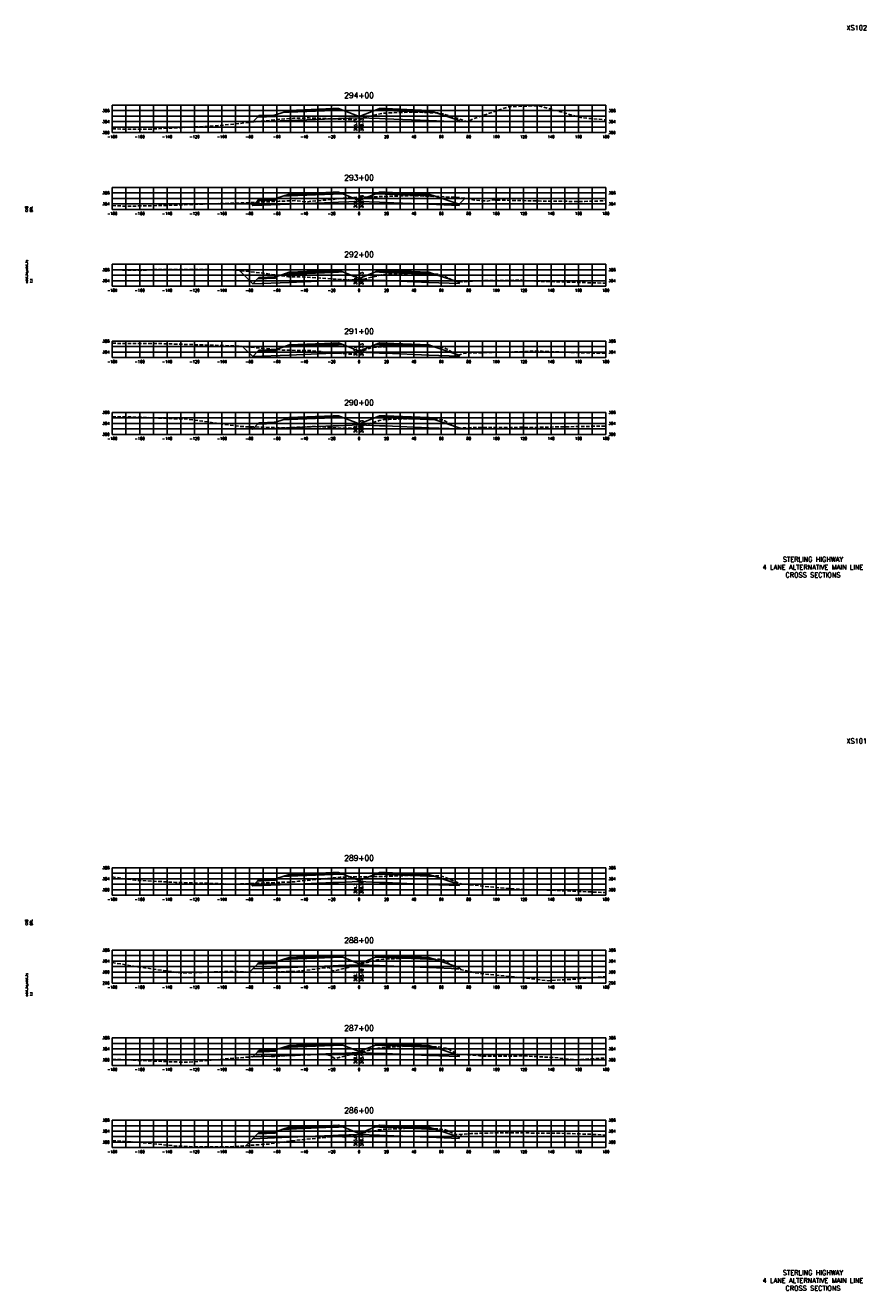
# Model space of a CAD drawing. Extents: x 37 to 9410, y 16 to 8218.
# Tile 27 of 110: x 4417 to 5030, y 2096 to 3018. Entities that reach past the tile are written whole.
import ezdxf
from ezdxf.enums import TextEntityAlignment as Align

# ---------------------------------------------------------------- set-up
doc = ezdxf.new("R2010")
doc.units = 0
doc.header["$LTSCALE"] = 20
doc.header["$MEASUREMENT"] = 0
doc.linetypes.add('HIDDEN_050%', pattern=[0.1875, 0.125, -0.0625])
for name, color, linetype in [('S-AT-TXT175', 6, 'Continuous'), ('S-AT-TXT80', 1, 'Continuous'), ('XDATUM', 3, 'Continuous'), ('XEG', 1, 'HIDDEN_050%'), ('XFG', 2, 'Continuous'), ('XGRID', 251, 'Continuous'), ('XGRIDT', 2, 'Continuous'), ('XREF-BORDER', 7, 'Continuous')]:
    doc.layers.add(name, color=color, linetype=linetype)
doc.styles.add('L100', font='simplex.shx', dxfattribs={"height": 2})
doc.styles.add('L175', font='ROMANSM.shx', dxfattribs={"height": 3.5})
doc.styles.add('L80', font='ROMANSM.shx', dxfattribs={"height": 1.6})

# ---------------------------------------------------------------- blocks, each defined once
blk = doc.blocks.new('03025_00_att1')
at = {"layer": 'S-AT-TXT175', "style": 'L175'}
for tag, p in [('NUM', (32.402, 20.822)), ('LINE1', (30.64, 1.444)), ('LINE2', (30.64, 1.161)), ('LINE3', (30.64, 0.877))]:
    blk.add_attdef(tag, text='', height=0.175, dxfattribs=at).set_placement(p, align=Align.CENTER)
at = {"layer": 'S-AT-TXT80', "style": 'L80'}
for tag, p in [('DESIGNED', (2.094, 14.201)), ('CHECKED', (2.265, 14.201)), ('DRAFTED', (2.436, 14.201)), ('PCTB', (2.094, 11.605)), ('PSCALE', (2.265, 11.605)), ('PVIEW', (2.436, 11.605))]:
    blk.add_attdef(tag, p, '', height=0.08, rotation=90, dxfattribs=at)

msp = doc.modelspace()

# ---------------------------------------------------------------- linework, layer by layer
at = {"layer": 'XDATUM', "flags": 128}
for points in [[(4582.29, 2947.66), (4582.41, 2947.78), (4609, 2948.84), (4641, 2950.12), (4645, 2950.28), (4660, 2950.88), (4675, 2950.28), (4679, 2950.12), (4711, 2948.84), (4733, 2947.96), (4733, 2948.85), (4733.81, 2949.66)], [(4580.22, 2888.96), (4582.41, 2886.78), (4609, 2887.84), (4641, 2889.12), (4645, 2889.28), (4660, 2889.88), (4675, 2889.28), (4679, 2889.12), (4711, 2887.84), (4733, 2886.96), (4733, 2887.85), (4737.29, 2892.14)], [(4572.76, 2839.42), (4582.41, 2829.78), (4609, 2830.84), (4641, 2832.12), (4645, 2832.28), (4660, 2832.88), (4675, 2832.28), (4679, 2832.12), (4711, 2830.84), (4733, 2829.96), (4733, 2830.85), (4733.43, 2831.28)], [(4575.08, 2784.11), (4582.41, 2776.78), (4609, 2777.84), (4641, 2779.12), (4645, 2779.28), (4660, 2779.88), (4675, 2779.28), (4679, 2779.12), (4711, 2777.84), (4733, 2776.96), (4733, 2777.85), (4733, 2777.85)], [(4580.68, 2725.51), (4582.41, 2723.78), (4609, 2724.84), (4641, 2726.12), (4645, 2726.28), (4660, 2726.88), (4675, 2726.28), (4679, 2726.12), (4711, 2724.84), (4733, 2723.96), (4733, 2724.85), (4733.25, 2724.59)], [(4580.7, 2392.54), (4582.41, 2390.83), (4609, 2391.9), (4641, 2393.18), (4645, 2393.34), (4660, 2393.94), (4675, 2393.34), (4679, 2393.18), (4711, 2391.9), (4733, 2391.02), (4733, 2391.9), (4733.64, 2392.54)], [(4580.11, 2327.98), (4582.41, 2330.28), (4609, 2331.34), (4641, 2332.62), (4645, 2332.78), (4660, 2333.38), (4675, 2332.78), (4679, 2332.62), (4711, 2331.34), (4733, 2330.46), (4733, 2331.35), (4734.76, 2329.59)], [(4582.32, 2266.27), (4582.41, 2266.17), (4609, 2267.24), (4641, 2268.52), (4645, 2268.68), (4660, 2269.28), (4675, 2268.68), (4679, 2268.52), (4711, 2267.24), (4733, 2266.36), (4733, 2267.24), (4733.75, 2267.99)], [(4577.31, 2201.42), (4582.41, 2206.52), (4609, 2207.58), (4641, 2208.86), (4645, 2209.02), (4660, 2209.62), (4675, 2209.02), (4679, 2208.86), (4711, 2207.58), (4733, 2206.7), (4733, 2207.59), (4735.2, 2209.79)]]:
    msp.add_lwpolyline(points, dxfattribs=at)
at = {"layer": 'XEG', "flags": 128}
for points in [[(4480, 2942.73), (4499.15, 2942.41), (4502.39, 2942.39), (4505.83, 2942.44), (4555.77, 2944.92), (4603.01, 2949.79), (4609.14, 2950.3), (4612.26, 2950.44), (4623.51, 2950.69), (4635.06, 2950.2), (4656.87, 2949.38), (4660, 2950.11), (4671.01, 2952.7), (4673.72, 2953.24), (4677.13, 2954.04), (4677.89, 2954.17), (4694.72, 2954.81), (4698, 2954.99), (4714.88, 2954.41), (4717.71, 2954.31), (4721.02, 2953.63), (4721.43, 2953.57), (4736.65, 2948.76), (4738.99, 2947.97), (4744.05, 2950.34), (4769.27, 2958.88), (4790.84, 2959.54), (4822.64, 2950.78), (4835.23, 2949.73), (4840, 2949.31)], [(4480, 2886.77), (4491.94, 2886.27), (4502.18, 2886.61), (4507.16, 2886.65), (4521.55, 2887), (4560.53, 2888.39), (4574.01, 2888.69), (4601.74, 2889.9), (4613.1, 2890.47), (4621.26, 2889.42), (4625.33, 2889.98), (4629.17, 2890.3), (4640.42, 2891.18), (4642.37, 2891.56), (4652.69, 2892.63), (4653.64, 2892.71), (4653.95, 2892.73), (4654.37, 2892.74), (4660, 2892.9), (4670.87, 2893.2), (4676.99, 2893.39), (4691.56, 2893.86), (4697.89, 2894.07), (4711.16, 2893.65), (4717.36, 2893.43), (4719.79, 2893.34), (4730.98, 2892.79), (4733.63, 2892.72), (4736.76, 2892.22), (4741.1, 2891.59), (4743.05, 2890.91), (4753.47, 2890.02), (4757.85, 2890.89), (4793.75, 2890.12), (4802.11, 2890.13), (4819.38, 2889.75), (4824.42, 2889.86), (4828.68, 2889.95), (4833.63, 2890.06), (4840, 2890.41)], [(4480, 2839.95), (4500.84, 2839.58), (4511.92, 2840.22), (4536.76, 2840.31), (4565.3, 2839.89), (4572.88, 2839.42), (4587.86, 2837.79), (4608.59, 2834.89), (4618.67, 2834.8), (4652.6, 2832.57), (4657.99, 2832.01), (4660, 2832.45), (4663.25, 2833.16), (4674.51, 2835.83), (4676.26, 2836.27), (4677.59, 2836.52), (4688.75, 2837.03), (4697.58, 2837.46), (4707.78, 2837.04), (4717.3, 2836.71), (4718.98, 2836.26), (4721.5, 2835.92), (4723.62, 2834.68), (4729.66, 2831.65), (4735.07, 2831.12), (4746.47, 2832.02), (4778.8, 2832.39), (4788.17, 2831.68), (4807.46, 2831.19), (4832.17, 2830.41), (4840, 2830.2)], [(4480, 2786.42), (4499.51, 2786.15), (4516.69, 2786.13), (4535.42, 2785.5), (4570.06, 2784.52), (4571.34, 2784.4), (4573.97, 2784.21), (4605.47, 2781.33), (4623.44, 2781.17), (4651.55, 2778.55), (4655.52, 2778.42), (4660, 2779.75), (4660.39, 2779.87), (4668.83, 2783.12), (4669.77, 2783.23), (4673.75, 2783.64), (4677.63, 2783.81), (4695.35, 2784.49), (4697.79, 2784.59), (4700.46, 2784.51), (4717.66, 2783.88), (4720.58, 2783.34), (4721.97, 2783.14), (4725.32, 2781.46), (4732.5, 2777.64), (4736.38, 2779.25), (4774.8, 2780.13), (4783.56, 2780.71), (4786.84, 2780.72), (4793.58, 2780.54), (4822.75, 2779.41), (4836.93, 2779.22), (4840, 2779.11)], [(4480, 2732.93), (4498.17, 2732.61), (4521.45, 2731.52), (4534.09, 2731.21), (4560.09, 2727.6), (4570, 2726.17), (4574.83, 2725.68), (4605.92, 2724.77), (4628.2, 2725.8), (4648.5, 2724.48), (4657.29, 2724.58), (4660, 2725.43), (4664.89, 2726.98), (4674.7, 2730.04), (4677.31, 2730.65), (4677.97, 2730.76), (4681.62, 2730.91), (4697.82, 2731.44), (4714.83, 2731), (4717.39, 2730.92), (4720.57, 2730.56), (4721.04, 2730.5), (4722.26, 2729.91), (4722.94, 2729.52), (4731.97, 2724.38), (4734.78, 2724.85), (4779.69, 2725.15), (4785.5, 2725.02), (4788.32, 2725.04), (4796.49, 2725.3), (4840, 2726.05)], [(4480, 2397.41), (4496.84, 2394.95), (4526.21, 2393.36), (4553.84, 2392.58), (4568.43, 2392.01), (4570.42, 2392.09), (4590.89, 2392.98), (4614.06, 2393.81), (4615.88, 2394.21), (4616.66, 2394.32), (4637.56, 2396.29), (4646.24, 2397.24), (4660, 2397.43), (4674.27, 2397.63), (4676.34, 2397.67), (4677.48, 2397.67), (4678.6, 2397.72), (4698.02, 2398.48), (4698.99, 2398.46), (4717.25, 2398.24), (4720.86, 2397.6), (4721.84, 2397.43), (4721.92, 2397.37), (4721.94, 2397.36), (4734.24, 2392.29), (4734.64, 2392.25), (4737.16, 2392.05), (4765.8, 2389.04), (4784.16, 2387.96), (4793.09, 2387.98), (4820.08, 2386.78), (4840, 2385.91)], [(4480, 2334.99), (4495.5, 2332.21), (4530.98, 2327.22), (4531.42, 2327.22), (4532.32, 2327.26), (4567.33, 2328.53), (4584.35, 2327.79), (4613.79, 2328.46), (4637.65, 2331.31), (4638.49, 2331.12), (4640.79, 2328.8), (4641.01, 2328.84), (4644.91, 2329.52), (4660, 2333.41), (4670.19, 2336.04), (4674.39, 2337.11), (4674.74, 2337.16), (4677.38, 2337.38), (4677.38, 2337.37), (4678.83, 2337.42), (4698.14, 2338.24), (4706.18, 2337.91), (4717.86, 2337.43), (4718.59, 2337.29), (4721.66, 2336.83), (4729.14, 2331.54), (4731.07, 2330.35), (4744.85, 2327.52), (4751.92, 2326.59), (4782.83, 2323.47), (4797.85, 2321.64), (4818.74, 2322.97), (4840, 2324.62)], [(4480, 2264.48), (4482.37, 2264.31), (4518.44, 2262.74), (4535.74, 2262.22), (4552.11, 2263.84), (4589.12, 2266.82), (4596.84, 2266.29), (4610.07, 2267.1), (4630.58, 2268.03), (4637.14, 2267.72), (4640.3, 2266.61), (4642.07, 2264.92), (4660, 2269.22), (4668.99, 2271.37), (4672.13, 2272.28), (4673.97, 2272.52), (4676.92, 2273.04), (4678.61, 2273.11), (4697.99, 2274.2), (4702.79, 2274), (4719.2, 2273.33), (4720.27, 2273.06), (4723.4, 2272.55), (4725.89, 2271.43), (4731.52, 2268.09), (4743.57, 2267.53), (4749.24, 2266.75), (4781.49, 2266.82), (4802.62, 2265.62), (4817.41, 2264.09), (4840, 2265.34)], [(4480, 2205.14), (4487.13, 2204.78), (4504.55, 2203.42), (4528.74, 2201.05), (4540.51, 2200.6), (4564.66, 2200.48), (4593.88, 2202.64), (4614.35, 2205.32), (4645.2, 2208.42), (4649.01, 2207.66), (4654.73, 2209.01), (4660, 2210.06), (4674.29, 2212.93), (4675.25, 2213.02), (4677.72, 2213.41), (4693.08, 2214.02), (4693.43, 2214.11), (4698.32, 2214.26), (4703.8, 2214.09), (4718.38, 2213.61), (4719.9, 2213.44), (4722.95, 2213.07), (4728.03, 2210.8), (4730.87, 2209.47), (4741.51, 2210.26), (4754.01, 2210.67), (4782.25, 2210.69), (4807.38, 2210.48), (4833.95, 2209.53), (4840, 2209.16)]]:
    msp.add_lwpolyline(points, dxfattribs=at)
at = {"layer": 'XFG', "flags": 128}
for points in [[(4660, 2951.62), (4648.05, 2956.4), (4645, 2956.28), (4641, 2956.12), (4609, 2954.84), (4604.43, 2954.66), (4599, 2952.85), (4599, 2951.85), (4585.96, 2951.32), (4582.41, 2947.78), (4609, 2948.84), (4641, 2950.12), (4645, 2950.28), (4660, 2950.88), (4660, 2951.62)], [(4599, 2952.85), (4598, 2952.81), (4598, 2952.47), (4588, 2952.07), (4588, 2952.41), (4587, 2952.37), (4585.96, 2951.32), (4599, 2951.85), (4599, 2952.85)], [(4598, 2952.81), (4588, 2952.41), (4588, 2952.07), (4598, 2952.47), (4598, 2952.81)], [(4645, 2956.62), (4641, 2956.46), (4609, 2955.18), (4609, 2956.18), (4604.43, 2954.66), (4609, 2954.84), (4641, 2956.12), (4645, 2956.28), (4648.05, 2956.4), (4645, 2957.62), (4645, 2956.62)], [(4645, 2957.62), (4641, 2957.46), (4609, 2956.18), (4609, 2955.84), (4641, 2957.12), (4645, 2957.28), (4645, 2957.62)], [(4645, 2957.28), (4641, 2957.12), (4609, 2955.84), (4609, 2955.18), (4641, 2956.46), (4645, 2956.62), (4645, 2957.28)], [(4660, 2951.62), (4671.95, 2956.4), (4675, 2956.28), (4679, 2956.12), (4711, 2954.84), (4715.57, 2954.66), (4733, 2948.85), (4733, 2947.96), (4711, 2948.84), (4679, 2950.12), (4675, 2950.28), (4660, 2950.88)], [(4675, 2957.62), (4671.95, 2956.4), (4675, 2956.28), (4679, 2956.12), (4711, 2954.84), (4715.57, 2954.66), (4711, 2956.18), (4711, 2955.18), (4679, 2956.46), (4675, 2956.62), (4675, 2957.62)], [(4675, 2957.62), (4675, 2957.28), (4679, 2957.12), (4711, 2955.84), (4711, 2956.18), (4679, 2957.46), (4675, 2957.62)], [(4675, 2957.28), (4675, 2956.62), (4679, 2956.46), (4711, 2955.18), (4711, 2955.84), (4679, 2957.12), (4675, 2957.28)], [(4582.41, 2947.78), (4582.41, 2947.78), (4582.29, 2947.66)], [(4733, 2948.85), (4733, 2948.85), (4733.81, 2949.66)], [(4582.41, 2886.78), (4582.41, 2886.78), (4580.22, 2888.96)], [(4660, 2890.62), (4648.05, 2895.4), (4645, 2895.28), (4641, 2895.12), (4609, 2893.84), (4604.43, 2893.66), (4599, 2891.85), (4599, 2890.85), (4585.96, 2890.32), (4582.41, 2886.78), (4609, 2887.84), (4641, 2889.12), (4645, 2889.28), (4660, 2889.88), (4660, 2890.62)], [(4599, 2891.85), (4598, 2891.81), (4598, 2891.47), (4588, 2891.07), (4588, 2891.41), (4587, 2891.37), (4585.96, 2890.32), (4599, 2890.85), (4599, 2891.85)], [(4598, 2891.81), (4588, 2891.41), (4588, 2891.07), (4598, 2891.47), (4598, 2891.81)], [(4645, 2895.62), (4641, 2895.46), (4609, 2894.18), (4609, 2895.18), (4604.43, 2893.66), (4609, 2893.84), (4641, 2895.12), (4645, 2895.28), (4648.05, 2895.4), (4645, 2896.62), (4645, 2895.62)], [(4645, 2896.62), (4641, 2896.46), (4609, 2895.18), (4609, 2894.84), (4641, 2896.12), (4645, 2896.28), (4645, 2896.62)], [(4645, 2896.28), (4641, 2896.12), (4609, 2894.84), (4609, 2894.18), (4641, 2895.46), (4645, 2895.62), (4645, 2896.28)], [(4660, 2890.62), (4671.95, 2895.4), (4675, 2895.28), (4679, 2895.12), (4711, 2893.84), (4715.57, 2893.66), (4733, 2887.85), (4733, 2886.96), (4711, 2887.84), (4679, 2889.12), (4675, 2889.28), (4660, 2889.88)], [(4675, 2896.62), (4671.95, 2895.4), (4675, 2895.28), (4679, 2895.12), (4711, 2893.84), (4715.57, 2893.66), (4711, 2895.18), (4711, 2894.18), (4679, 2895.46), (4675, 2895.62), (4675, 2896.62)], [(4675, 2896.62), (4675, 2896.28), (4679, 2896.12), (4711, 2894.84), (4711, 2895.18), (4679, 2896.46), (4675, 2896.62)], [(4675, 2896.28), (4675, 2895.62), (4679, 2895.46), (4711, 2894.18), (4711, 2894.84), (4679, 2896.12), (4675, 2896.28)], [(4733, 2887.85), (4733, 2887.85), (4737.29, 2892.14)], [(4582.41, 2829.78), (4582.41, 2829.78), (4572.76, 2839.42)], [(4660, 2833.62), (4648.05, 2838.4), (4645, 2838.28), (4641, 2838.12), (4609, 2836.84), (4604.43, 2836.66), (4599, 2834.85), (4599, 2833.85), (4585.96, 2833.32), (4582.41, 2829.78), (4609, 2830.84), (4641, 2832.12), (4645, 2832.28), (4660, 2832.88), (4660, 2833.62)], [(4599, 2834.85), (4598, 2834.81), (4598, 2834.47), (4588, 2834.07), (4588, 2834.41), (4587, 2834.37), (4585.96, 2833.32), (4599, 2833.85), (4599, 2834.85)], [(4598, 2834.81), (4588, 2834.41), (4588, 2834.07), (4598, 2834.47), (4598, 2834.81)], [(4645, 2838.62), (4641, 2838.46), (4609, 2837.18), (4609, 2838.18), (4604.43, 2836.66), (4609, 2836.84), (4641, 2838.12), (4645, 2838.28), (4648.05, 2838.4), (4645, 2839.62), (4645, 2838.62)], [(4645, 2839.62), (4641, 2839.46), (4609, 2838.18), (4609, 2837.84), (4641, 2839.12), (4645, 2839.28), (4645, 2839.62)], [(4645, 2839.28), (4641, 2839.12), (4609, 2837.84), (4609, 2837.18), (4641, 2838.46), (4645, 2838.62), (4645, 2839.28)], [(4660, 2833.62), (4671.95, 2838.4), (4675, 2838.28), (4679, 2838.12), (4711, 2836.84), (4715.57, 2836.66), (4733, 2830.85), (4733, 2829.96), (4711, 2830.84), (4679, 2832.12), (4675, 2832.28), (4660, 2832.88)], [(4675, 2839.62), (4671.95, 2838.4), (4675, 2838.28), (4679, 2838.12), (4711, 2836.84), (4715.57, 2836.66), (4711, 2838.18), (4711, 2837.18), (4679, 2838.46), (4675, 2838.62), (4675, 2839.62)], [(4675, 2839.62), (4675, 2839.28), (4679, 2839.12), (4711, 2837.84), (4711, 2838.18), (4679, 2839.46), (4675, 2839.62)], [(4675, 2839.28), (4675, 2838.62), (4679, 2838.46), (4711, 2837.18), (4711, 2837.84), (4679, 2839.12), (4675, 2839.28)], [(4733, 2830.85), (4733, 2830.85), (4733.43, 2831.28)], [(4645, 2785.62), (4641, 2785.46), (4609, 2784.18), (4609, 2785.18), (4604.43, 2783.66), (4609, 2783.84), (4641, 2785.12), (4645, 2785.28), (4648.05, 2785.4), (4645, 2786.62), (4645, 2785.62)], [(4645, 2786.62), (4641, 2786.46), (4609, 2785.18), (4609, 2784.84), (4641, 2786.12), (4645, 2786.28), (4645, 2786.62)], [(4645, 2786.28), (4641, 2786.12), (4609, 2784.84), (4609, 2784.18), (4641, 2785.46), (4645, 2785.62), (4645, 2786.28)], [(4675, 2786.62), (4671.95, 2785.4), (4675, 2785.28), (4679, 2785.12), (4711, 2783.84), (4715.57, 2783.66), (4711, 2785.18), (4711, 2784.18), (4679, 2785.46), (4675, 2785.62), (4675, 2786.62)], [(4675, 2786.62), (4675, 2786.28), (4679, 2786.12), (4711, 2784.84), (4711, 2785.18), (4679, 2786.46), (4675, 2786.62)], [(4675, 2786.28), (4675, 2785.62), (4679, 2785.46), (4711, 2784.18), (4711, 2784.84), (4679, 2786.12), (4675, 2786.28)], [(4582.41, 2776.78), (4582.41, 2776.78), (4575.08, 2784.11)], [(4660, 2780.62), (4648.05, 2785.4), (4645, 2785.28), (4641, 2785.12), (4609, 2783.84), (4604.43, 2783.66), (4599, 2781.85), (4599, 2780.85), (4585.96, 2780.32), (4582.41, 2776.78), (4609, 2777.84), (4641, 2779.12), (4645, 2779.28), (4660, 2779.88), (4660, 2780.62)], [(4599, 2781.85), (4598, 2781.81), (4598, 2781.47), (4588, 2781.07), (4588, 2781.41), (4587, 2781.37), (4585.96, 2780.32), (4599, 2780.85), (4599, 2781.85)], [(4598, 2781.81), (4588, 2781.41), (4588, 2781.07), (4598, 2781.47), (4598, 2781.81)], [(4660, 2780.62), (4671.95, 2785.4), (4675, 2785.28), (4679, 2785.12), (4711, 2783.84), (4715.57, 2783.66), (4733, 2777.85), (4733, 2776.96), (4711, 2777.84), (4679, 2779.12), (4675, 2779.28), (4660, 2779.88)], [(4733, 2777.85), (4733, 2777.85), (4733, 2777.85)], [(4660, 2727.62), (4648.05, 2732.4), (4645, 2732.28), (4641, 2732.12), (4609, 2730.84), (4604.43, 2730.66), (4599, 2728.85), (4599, 2727.85), (4585.96, 2727.32), (4582.41, 2723.78), (4609, 2724.84), (4641, 2726.12), (4645, 2726.28), (4660, 2726.88), (4660, 2727.62)], [(4645, 2732.62), (4641, 2732.46), (4609, 2731.18), (4609, 2732.18), (4604.43, 2730.66), (4609, 2730.84), (4641, 2732.12), (4645, 2732.28), (4648.05, 2732.4), (4645, 2733.62), (4645, 2732.62)], [(4645, 2733.62), (4641, 2733.46), (4609, 2732.18), (4609, 2731.84), (4641, 2733.12), (4645, 2733.28), (4645, 2733.62)], [(4645, 2733.28), (4641, 2733.12), (4609, 2731.84), (4609, 2731.18), (4641, 2732.46), (4645, 2732.62), (4645, 2733.28)], [(4660, 2727.62), (4671.95, 2732.4), (4675, 2732.28), (4679, 2732.12), (4711, 2730.84), (4715.57, 2730.66), (4733, 2724.85), (4733, 2723.96), (4711, 2724.84), (4679, 2726.12), (4675, 2726.28), (4660, 2726.88)], [(4675, 2733.62), (4671.95, 2732.4), (4675, 2732.28), (4679, 2732.12), (4711, 2730.84), (4715.57, 2730.66), (4711, 2732.18), (4711, 2731.18), (4679, 2732.46), (4675, 2732.62), (4675, 2733.62)], [(4675, 2733.62), (4675, 2733.28), (4679, 2733.12), (4711, 2731.84), (4711, 2732.18), (4679, 2733.46), (4675, 2733.62)], [(4675, 2733.28), (4675, 2732.62), (4679, 2732.46), (4711, 2731.18), (4711, 2731.84), (4679, 2733.12), (4675, 2733.28)], [(4582.41, 2723.78), (4582.41, 2723.78), (4580.68, 2725.51)], [(4599, 2728.85), (4598, 2728.81), (4598, 2728.47), (4588, 2728.07), (4588, 2728.41), (4587, 2728.37), (4585.96, 2727.32), (4599, 2727.85), (4599, 2728.85)], [(4598, 2728.81), (4588, 2728.41), (4588, 2728.07), (4598, 2728.47), (4598, 2728.81)], [(4733, 2724.85), (4733, 2724.85), (4733.25, 2724.59)], [(4660, 2394.68), (4648.05, 2399.46), (4645, 2399.34), (4641, 2399.18), (4609, 2397.9), (4604.43, 2397.71), (4599, 2395.9), (4599, 2394.9), (4585.96, 2394.38), (4582.41, 2390.83), (4609, 2391.9), (4641, 2393.18), (4645, 2393.34), (4660, 2393.94), (4660, 2394.68)], [(4645, 2399.68), (4641, 2399.52), (4609, 2398.24), (4609, 2399.24), (4604.43, 2397.71), (4609, 2397.9), (4641, 2399.18), (4645, 2399.34), (4648.05, 2399.46), (4645, 2400.68), (4645, 2399.68)], [(4645, 2400.68), (4641, 2400.52), (4609, 2399.24), (4609, 2398.9), (4641, 2400.18), (4645, 2400.34), (4645, 2400.68)], [(4645, 2400.34), (4641, 2400.18), (4609, 2398.9), (4609, 2398.24), (4641, 2399.52), (4645, 2399.68), (4645, 2400.34)], [(4660, 2394.68), (4671.95, 2399.46), (4675, 2399.34), (4679, 2399.18), (4711, 2397.9), (4715.57, 2397.71), (4733, 2391.9), (4733, 2391.02), (4711, 2391.9), (4679, 2393.18), (4675, 2393.34), (4660, 2393.94)], [(4675, 2400.68), (4671.95, 2399.46), (4675, 2399.34), (4679, 2399.18), (4711, 2397.9), (4715.57, 2397.71), (4711, 2399.24), (4711, 2398.24), (4679, 2399.52), (4675, 2399.68), (4675, 2400.68)], [(4675, 2400.68), (4675, 2400.34), (4679, 2400.18), (4711, 2398.9), (4711, 2399.24), (4679, 2400.52), (4675, 2400.68)], [(4675, 2400.34), (4675, 2399.68), (4679, 2399.52), (4711, 2398.24), (4711, 2398.9), (4679, 2400.18), (4675, 2400.34)], [(4582.41, 2390.83), (4582.41, 2390.83), (4580.7, 2392.54)], [(4599, 2395.9), (4598, 2395.86), (4598, 2395.52), (4588, 2395.12), (4588, 2395.46), (4587, 2395.42), (4585.96, 2394.38), (4599, 2394.9), (4599, 2395.9)], [(4598, 2395.86), (4588, 2395.46), (4588, 2395.12), (4598, 2395.52), (4598, 2395.86)], [(4733, 2391.9), (4733, 2391.9), (4733.64, 2392.54)], [(4660, 2334.12), (4648.05, 2338.9), (4645, 2338.78), (4641, 2338.62), (4609, 2337.34), (4604.43, 2337.16), (4599, 2335.35), (4599, 2334.35), (4585.96, 2333.83), (4582.41, 2330.28), (4609, 2331.34), (4641, 2332.62), (4645, 2332.78), (4660, 2333.38), (4660, 2334.12)], [(4599, 2335.35), (4598, 2335.31), (4598, 2334.97), (4588, 2334.57), (4588, 2334.91), (4587, 2334.87), (4585.96, 2333.83), (4599, 2334.35), (4599, 2335.35)], [(4598, 2335.31), (4588, 2334.91), (4588, 2334.57), (4598, 2334.97), (4598, 2335.31)], [(4645, 2339.12), (4641, 2338.96), (4609, 2337.68), (4609, 2338.68), (4604.43, 2337.16), (4609, 2337.34), (4641, 2338.62), (4645, 2338.78), (4648.05, 2338.9), (4645, 2340.12), (4645, 2339.12)], [(4645, 2340.12), (4641, 2339.96), (4609, 2338.68), (4609, 2338.34), (4641, 2339.62), (4645, 2339.78), (4645, 2340.12)], [(4645, 2339.78), (4641, 2339.62), (4609, 2338.34), (4609, 2337.68), (4641, 2338.96), (4645, 2339.12), (4645, 2339.78)], [(4660, 2334.12), (4671.95, 2338.9), (4675, 2338.78), (4679, 2338.62), (4711, 2337.34), (4715.57, 2337.16), (4733, 2331.35), (4733, 2330.46), (4711, 2331.34), (4679, 2332.62), (4675, 2332.78), (4660, 2333.38)], [(4675, 2340.12), (4671.95, 2338.9), (4675, 2338.78), (4679, 2338.62), (4711, 2337.34), (4715.57, 2337.16), (4711, 2338.68), (4711, 2337.68), (4679, 2338.96), (4675, 2339.12), (4675, 2340.12)], [(4675, 2340.12), (4675, 2339.78), (4679, 2339.62), (4711, 2338.34), (4711, 2338.68), (4679, 2339.96), (4675, 2340.12)], [(4675, 2339.78), (4675, 2339.12), (4679, 2338.96), (4711, 2337.68), (4711, 2338.34), (4679, 2339.62), (4675, 2339.78)], [(4582.41, 2330.28), (4582.41, 2330.28), (4580.11, 2327.98)], [(4733, 2331.35), (4733, 2331.35), (4734.76, 2329.59)], [(4660, 2270.02), (4648.05, 2274.8), (4645, 2274.68), (4641, 2274.52), (4609, 2273.24), (4604.43, 2273.06), (4599, 2271.24), (4599, 2270.24), (4585.96, 2269.72), (4582.41, 2266.17), (4609, 2267.24), (4641, 2268.52), (4645, 2268.68), (4660, 2269.28), (4660, 2270.02)], [(4599, 2271.24), (4598, 2271.2), (4598, 2270.86), (4588, 2270.46), (4588, 2270.8), (4587, 2270.76), (4585.96, 2269.72), (4599, 2270.24), (4599, 2271.24)], [(4598, 2271.2), (4588, 2270.8), (4588, 2270.46), (4598, 2270.86), (4598, 2271.2)], [(4645, 2275.02), (4641, 2274.86), (4609, 2273.58), (4609, 2274.58), (4604.43, 2273.06), (4609, 2273.24), (4641, 2274.52), (4645, 2274.68), (4648.05, 2274.8), (4645, 2276.02), (4645, 2275.02)], [(4645, 2276.02), (4641, 2275.86), (4609, 2274.58), (4609, 2274.24), (4641, 2275.52), (4645, 2275.68), (4645, 2276.02)], [(4645, 2275.68), (4641, 2275.52), (4609, 2274.24), (4609, 2273.58), (4641, 2274.86), (4645, 2275.02), (4645, 2275.68)], [(4660, 2270.02), (4671.95, 2274.8), (4675, 2274.68), (4679, 2274.52), (4711, 2273.24), (4715.57, 2273.06), (4733, 2267.24), (4733, 2266.36), (4711, 2267.24), (4679, 2268.52), (4675, 2268.68), (4660, 2269.28)], [(4675, 2276.02), (4671.95, 2274.8), (4675, 2274.68), (4679, 2274.52), (4711, 2273.24), (4715.57, 2273.06), (4711, 2274.58), (4711, 2273.58), (4679, 2274.86), (4675, 2275.02), (4675, 2276.02)], [(4675, 2276.02), (4675, 2275.68), (4679, 2275.52), (4711, 2274.24), (4711, 2274.58), (4679, 2275.86), (4675, 2276.02)], [(4675, 2275.68), (4675, 2275.02), (4679, 2274.86), (4711, 2273.58), (4711, 2274.24), (4679, 2275.52), (4675, 2275.68)], [(4582.41, 2266.17), (4582.41, 2266.17), (4582.32, 2266.27)], [(4733, 2267.24), (4733, 2267.24), (4733.75, 2267.99)], [(4660, 2210.36), (4648.05, 2215.14), (4645, 2215.02), (4641, 2214.86), (4609, 2213.58), (4604.43, 2213.4), (4599, 2211.59), (4599, 2210.59), (4585.96, 2210.07), (4582.41, 2206.52), (4609, 2207.58), (4641, 2208.86), (4645, 2209.02), (4660, 2209.62), (4660, 2210.36)], [(4645, 2215.36), (4641, 2215.2), (4609, 2213.92), (4609, 2214.92), (4604.43, 2213.4), (4609, 2213.58), (4641, 2214.86), (4645, 2215.02), (4648.05, 2215.14), (4645, 2216.36), (4645, 2215.36)], [(4645, 2216.36), (4641, 2216.2), (4609, 2214.92), (4609, 2214.58), (4641, 2215.86), (4645, 2216.02), (4645, 2216.36)], [(4645, 2216.02), (4641, 2215.86), (4609, 2214.58), (4609, 2213.92), (4641, 2215.2), (4645, 2215.36), (4645, 2216.02)], [(4660, 2210.36), (4671.95, 2215.14), (4675, 2215.02), (4679, 2214.86), (4711, 2213.58), (4715.57, 2213.4), (4733, 2207.59), (4733, 2206.7), (4711, 2207.58), (4679, 2208.86), (4675, 2209.02), (4660, 2209.62)], [(4675, 2216.36), (4671.95, 2215.14), (4675, 2215.02), (4679, 2214.86), (4711, 2213.58), (4715.57, 2213.4), (4711, 2214.92), (4711, 2213.92), (4679, 2215.2), (4675, 2215.36), (4675, 2216.36)], [(4675, 2216.36), (4675, 2216.02), (4679, 2215.86), (4711, 2214.58), (4711, 2214.92), (4679, 2216.2), (4675, 2216.36)], [(4675, 2216.02), (4675, 2215.36), (4679, 2215.2), (4711, 2213.92), (4711, 2214.58), (4679, 2215.86), (4675, 2216.02)], [(4582.41, 2206.52), (4582.41, 2206.52), (4577.31, 2201.42)], [(4599, 2211.59), (4598, 2211.55), (4598, 2211.21), (4588, 2210.81), (4588, 2211.15), (4587, 2211.11), (4585.96, 2210.07), (4599, 2210.59), (4599, 2211.59)], [(4598, 2211.55), (4588, 2211.15), (4588, 2210.81), (4598, 2211.21), (4598, 2211.55)], [(4733, 2207.59), (4733, 2207.59), (4735.2, 2209.79)]]:
    msp.add_lwpolyline(points, dxfattribs=at)
at = {"layer": 'XGRID'}
for p, q in [((4480, 2940), (4480, 2960)), ((4480, 2960), (4840, 2960)), ((4480, 2956), (4840, 2956)), ((4490, 2940), (4490, 2960)), ((4500, 2940), (4500, 2960)), ((4510, 2940), (4510, 2960)), ((4520, 2940), (4520, 2960)), ((4530, 2940), (4530, 2960)), ((4540, 2940), (4540, 2960)), ((4550, 2940), (4550, 2960)), ((4560, 2940), (4560, 2960)), ((4570, 2940), (4570, 2960)), ((4580, 2940), (4580, 2960)), ((4590, 2940), (4590, 2960)), ((4600, 2940), (4600, 2960)), ((4610, 2940), (4610, 2960)), ((4620, 2940), (4620, 2960)), ((4630, 2940), (4630, 2960)), ((4640, 2940), (4640, 2960)), ((4650, 2940), (4650, 2960)), ((4660, 2940), (4660, 2960)), ((4670, 2940), (4670, 2960)), ((4680, 2940), (4680, 2960)), ((4690, 2940), (4690, 2960)), ((4700, 2940), (4700, 2960)), ((4710, 2940), (4710, 2960)), ((4720, 2940), (4720, 2960)), ((4730, 2940), (4730, 2960)), ((4740, 2940), (4740, 2960)), ((4750, 2940), (4750, 2960)), ((4760, 2940), (4760, 2960)), ((4770, 2940), (4770, 2960)), ((4780, 2940), (4780, 2960)), ((4790, 2940), (4790, 2960)), ((4800, 2940), (4800, 2960)), ((4810, 2940), (4810, 2960)), ((4820, 2940), (4820, 2960)), ((4830, 2940), (4830, 2960)), ((4840, 2940), (4840, 2960)), ((4480, 2952), (4840, 2952)), ((4480, 2948), (4840, 2948)), ((4480, 2944), (4840, 2944)), ((4480, 2940), (4840, 2940)), ((4480, 2884), (4480, 2900)), ((4480, 2900), (4840, 2900)), ((4490, 2884), (4490, 2900)), ((4500, 2884), (4500, 2900)), ((4510, 2884), (4510, 2900)), ((4520, 2884), (4520, 2900)), ((4530, 2884), (4530, 2900)), ((4540, 2884), (4540, 2900)), ((4550, 2884), (4550, 2900)), ((4560, 2884), (4560, 2900)), ((4570, 2884), (4570, 2900)), ((4580, 2884), (4580, 2900)), ((4590, 2884), (4590, 2900)), ((4600, 2884), (4600, 2900)), ((4610, 2884), (4610, 2900)), ((4620, 2884), (4620, 2900)), ((4630, 2884), (4630, 2900)), ((4640, 2884), (4640, 2900)), ((4650, 2884), (4650, 2900)), ((4660, 2884), (4660, 2900)), ((4670, 2884), (4670, 2900)), ((4680, 2884), (4680, 2900)), ((4690, 2884), (4690, 2900)), ((4700, 2884), (4700, 2900)), ((4710, 2884), (4710, 2900)), ((4720, 2884), (4720, 2900)), ((4730, 2884), (4730, 2900)), ((4740, 2884), (4740, 2900)), ((4750, 2884), (4750, 2900)), ((4760, 2884), (4760, 2900)), ((4770, 2884), (4770, 2900)), ((4780, 2884), (4780, 2900)), ((4790, 2884), (4790, 2900)), ((4800, 2884), (4800, 2900)), ((4810, 2884), (4810, 2900)), ((4820, 2884), (4820, 2900)), ((4830, 2884), (4830, 2900)), ((4840, 2884), (4840, 2900)), ((4480, 2896), (4840, 2896)), ((4480, 2892), (4840, 2892)), ((4480, 2888), (4840, 2888)), ((4480, 2884), (4840, 2884)), ((4480, 2828), (4480, 2844)), ((4480, 2844), (4840, 2844)), ((4490, 2828), (4490, 2844)), ((4500, 2828), (4500, 2844)), ((4510, 2828), (4510, 2844)), ((4520, 2828), (4520, 2844)), ((4530, 2828), (4530, 2844)), ((4540, 2828), (4540, 2844)), ((4550, 2828), (4550, 2844)), ((4560, 2828), (4560, 2844)), ((4570, 2828), (4570, 2844)), ((4580, 2828), (4580, 2844)), ((4590, 2828), (4590, 2844)), ((4600, 2828), (4600, 2844)), ((4610, 2828), (4610, 2844)), ((4620, 2828), (4620, 2844)), ((4630, 2828), (4630, 2844)), ((4640, 2828), (4640, 2844)), ((4650, 2828), (4650, 2844)), ((4660, 2828), (4660, 2844)), ((4670, 2828), (4670, 2844)), ((4680, 2828), (4680, 2844)), ((4690, 2828), (4690, 2844)), ((4700, 2828), (4700, 2844)), ((4710, 2828), (4710, 2844)), ((4720, 2828), (4720, 2844)), ((4730, 2828), (4730, 2844)), ((4740, 2828), (4740, 2844)), ((4750, 2828), (4750, 2844)), ((4760, 2828), (4760, 2844)), ((4770, 2828), (4770, 2844)), ((4780, 2828), (4780, 2844)), ((4790, 2828), (4790, 2844)), ((4800, 2828), (4800, 2844)), ((4810, 2828), (4810, 2844)), ((4820, 2828), (4820, 2844)), ((4830, 2828), (4830, 2844)), ((4840, 2828), (4840, 2844)), ((4480, 2840), (4840, 2840)), ((4480, 2836), (4840, 2836)), ((4480, 2832), (4840, 2832)), ((4480, 2828), (4840, 2828)), ((4480, 2776), (4480, 2788)), ((4480, 2788), (4840, 2788)), ((4490, 2776), (4490, 2788)), ((4500, 2776), (4500, 2788)), ((4510, 2776), (4510, 2788)), ((4520, 2776), (4520, 2788)), ((4530, 2776), (4530, 2788)), ((4540, 2776), (4540, 2788)), ((4550, 2776), (4550, 2788)), ((4560, 2776), (4560, 2788)), ((4570, 2776), (4570, 2788)), ((4580, 2776), (4580, 2788)), ((4590, 2776), (4590, 2788)), ((4600, 2776), (4600, 2788)), ((4610, 2776), (4610, 2788)), ((4620, 2776), (4620, 2788)), ((4630, 2776), (4630, 2788)), ((4640, 2776), (4640, 2788)), ((4650, 2776), (4650, 2788)), ((4660, 2776), (4660, 2788)), ((4670, 2776), (4670, 2788)), ((4680, 2776), (4680, 2788)), ((4690, 2776), (4690, 2788)), ((4700, 2776), (4700, 2788)), ((4710, 2776), (4710, 2788)), ((4720, 2776), (4720, 2788)), ((4730, 2776), (4730, 2788)), ((4740, 2776), (4740, 2788)), ((4750, 2776), (4750, 2788)), ((4760, 2776), (4760, 2788)), ((4770, 2776), (4770, 2788)), ((4780, 2776), (4780, 2788)), ((4790, 2776), (4790, 2788)), ((4800, 2776), (4800, 2788)), ((4810, 2776), (4810, 2788)), ((4820, 2776), (4820, 2788)), ((4830, 2776), (4830, 2788)), ((4840, 2776), (4840, 2788)), ((4480, 2784), (4840, 2784)), ((4480, 2780), (4840, 2780)), ((4480, 2776), (4840, 2776)), ((4480, 2720), (4480, 2736)), ((4480, 2736), (4840, 2736)), ((4480, 2732), (4840, 2732)), ((4490, 2720), (4490, 2736)), ((4500, 2720), (4500, 2736)), ((4510, 2720), (4510, 2736)), ((4520, 2720), (4520, 2736)), ((4530, 2720), (4530, 2736)), ((4540, 2720), (4540, 2736)), ((4550, 2720), (4550, 2736)), ((4560, 2720), (4560, 2736)), ((4570, 2720), (4570, 2736)), ((4580, 2720), (4580, 2736)), ((4590, 2720), (4590, 2736)), ((4600, 2720), (4600, 2736)), ((4610, 2720), (4610, 2736)), ((4620, 2720), (4620, 2736)), ((4630, 2720), (4630, 2736)), ((4640, 2720), (4640, 2736)), ((4650, 2720), (4650, 2736)), ((4660, 2720), (4660, 2736)), ((4670, 2720), (4670, 2736)), ((4680, 2720), (4680, 2736)), ((4690, 2720), (4690, 2736)), ((4700, 2720), (4700, 2736)), ((4710, 2720), (4710, 2736)), ((4720, 2720), (4720, 2736)), ((4730, 2720), (4730, 2736)), ((4740, 2720), (4740, 2736)), ((4750, 2720), (4750, 2736)), ((4760, 2720), (4760, 2736)), ((4770, 2720), (4770, 2736)), ((4780, 2720), (4780, 2736)), ((4790, 2720), (4790, 2736)), ((4800, 2720), (4800, 2736)), ((4810, 2720), (4810, 2736)), ((4820, 2720), (4820, 2736)), ((4830, 2720), (4830, 2736)), ((4840, 2720), (4840, 2736)), ((4480, 2728), (4840, 2728)), ((4480, 2724), (4840, 2724)), ((4480, 2720), (4840, 2720)), ((4480, 2384), (4480, 2404)), ((4480, 2404), (4840, 2404)), ((4480, 2400), (4840, 2400)), ((4490, 2384), (4490, 2404)), ((4500, 2384), (4500, 2404)), ((4510, 2384), (4510, 2404)), ((4520, 2384), (4520, 2404)), ((4530, 2384), (4530, 2404)), ((4540, 2384), (4540, 2404)), ((4550, 2384), (4550, 2404)), ((4560, 2384), (4560, 2404)), ((4570, 2384), (4570, 2404)), ((4580, 2384), (4580, 2404)), ((4590, 2384), (4590, 2404)), ((4600, 2384), (4600, 2404)), ((4610, 2384), (4610, 2404)), ((4620, 2384), (4620, 2404)), ((4630, 2384), (4630, 2404)), ((4640, 2384), (4640, 2404)), ((4650, 2384), (4650, 2404)), ((4660, 2384), (4660, 2404)), ((4670, 2384), (4670, 2404)), ((4680, 2384), (4680, 2404)), ((4690, 2384), (4690, 2404)), ((4700, 2384), (4700, 2404)), ((4710, 2384), (4710, 2404)), ((4720, 2384), (4720, 2404)), ((4730, 2384), (4730, 2404)), ((4740, 2384), (4740, 2404)), ((4750, 2384), (4750, 2404)), ((4760, 2384), (4760, 2404)), ((4770, 2384), (4770, 2404)), ((4780, 2384), (4780, 2404)), ((4790, 2384), (4790, 2404)), ((4800, 2384), (4800, 2404)), ((4810, 2384), (4810, 2404)), ((4820, 2384), (4820, 2404)), ((4830, 2384), (4830, 2404)), ((4840, 2384), (4840, 2404)), ((4480, 2396), (4840, 2396)), ((4480, 2392), (4840, 2392)), ((4480, 2388), (4840, 2388)), ((4480, 2384), (4840, 2384)), ((4480, 2320), (4480, 2344)), ((4480, 2344), (4840, 2344)), ((4490, 2320), (4490, 2344)), ((4500, 2320), (4500, 2344)), ((4510, 2320), (4510, 2344)), ((4520, 2320), (4520, 2344)), ((4530, 2320), (4530, 2344)), ((4540, 2320), (4540, 2344)), ((4550, 2320), (4550, 2344)), ((4560, 2320), (4560, 2344)), ((4570, 2320), (4570, 2344)), ((4580, 2320), (4580, 2344)), ((4590, 2320), (4590, 2344)), ((4600, 2320), (4600, 2344)), ((4610, 2320), (4610, 2344)), ((4620, 2320), (4620, 2344)), ((4630, 2320), (4630, 2344)), ((4640, 2320), (4640, 2344)), ((4650, 2320), (4650, 2344)), ((4660, 2320), (4660, 2344)), ((4670, 2320), (4670, 2344)), ((4680, 2320), (4680, 2344)), ((4690, 2320), (4690, 2344)), ((4700, 2320), (4700, 2344)), ((4710, 2320), (4710, 2344)), ((4720, 2320), (4720, 2344)), ((4730, 2320), (4730, 2344)), ((4740, 2320), (4740, 2344)), ((4750, 2320), (4750, 2344)), ((4760, 2320), (4760, 2344)), ((4770, 2320), (4770, 2344)), ((4780, 2320), (4780, 2344)), ((4790, 2320), (4790, 2344)), ((4800, 2320), (4800, 2344)), ((4810, 2320), (4810, 2344)), ((4820, 2320), (4820, 2344)), ((4830, 2320), (4830, 2344)), ((4840, 2320), (4840, 2344)), ((4480, 2340), (4840, 2340)), ((4480, 2336), (4840, 2336)), ((4480, 2332), (4840, 2332)), ((4480, 2328), (4840, 2328)), ((4480, 2324), (4840, 2324)), ((4480, 2320), (4840, 2320)), ((4480, 2260), (4480, 2280)), ((4480, 2280), (4840, 2280)), ((4490, 2260), (4490, 2280)), ((4500, 2260), (4500, 2280)), ((4510, 2260), (4510, 2280)), ((4520, 2260), (4520, 2280)), ((4530, 2260), (4530, 2280)), ((4540, 2260), (4540, 2280)), ((4550, 2260), (4550, 2280)), ((4560, 2260), (4560, 2280)), ((4570, 2260), (4570, 2280)), ((4580, 2260), (4580, 2280)), ((4590, 2260), (4590, 2280)), ((4600, 2260), (4600, 2280)), ((4610, 2260), (4610, 2280)), ((4620, 2260), (4620, 2280)), ((4630, 2260), (4630, 2280)), ((4640, 2260), (4640, 2280)), ((4650, 2260), (4650, 2280)), ((4660, 2260), (4660, 2280)), ((4670, 2260), (4670, 2280)), ((4680, 2260), (4680, 2280)), ((4690, 2260), (4690, 2280)), ((4700, 2260), (4700, 2280)), ((4710, 2260), (4710, 2280)), ((4720, 2260), (4720, 2280)), ((4730, 2260), (4730, 2280)), ((4740, 2260), (4740, 2280)), ((4750, 2260), (4750, 2280)), ((4760, 2260), (4760, 2280)), ((4770, 2260), (4770, 2280)), ((4780, 2260), (4780, 2280)), ((4790, 2260), (4790, 2280)), ((4800, 2260), (4800, 2280)), ((4810, 2260), (4810, 2280)), ((4820, 2260), (4820, 2280)), ((4830, 2260), (4830, 2280)), ((4840, 2260), (4840, 2280)), ((4480, 2276), (4840, 2276)), ((4480, 2272), (4840, 2272)), ((4480, 2268), (4840, 2268)), ((4480, 2264), (4840, 2264)), ((4480, 2260), (4840, 2260)), ((4480, 2200), (4480, 2220)), ((4480, 2220), (4840, 2220)), ((4480, 2216), (4840, 2216)), ((4490, 2200), (4490, 2220)), ((4500, 2200), (4500, 2220)), ((4510, 2200), (4510, 2220)), ((4520, 2200), (4520, 2220)), ((4530, 2200), (4530, 2220)), ((4540, 2200), (4540, 2220)), ((4550, 2200), (4550, 2220)), ((4560, 2200), (4560, 2220)), ((4570, 2200), (4570, 2220)), ((4580, 2200), (4580, 2220)), ((4590, 2200), (4590, 2220)), ((4600, 2200), (4600, 2220)), ((4610, 2200), (4610, 2220)), ((4620, 2200), (4620, 2220)), ((4630, 2200), (4630, 2220)), ((4640, 2200), (4640, 2220)), ((4650, 2200), (4650, 2220)), ((4660, 2200), (4660, 2220)), ((4670, 2200), (4670, 2220)), ((4680, 2200), (4680, 2220)), ((4690, 2200), (4690, 2220)), ((4700, 2200), (4700, 2220)), ((4710, 2200), (4710, 2220)), ((4720, 2200), (4720, 2220)), ((4730, 2200), (4730, 2220)), ((4740, 2200), (4740, 2220)), ((4750, 2200), (4750, 2220)), ((4760, 2200), (4760, 2220)), ((4770, 2200), (4770, 2220)), ((4780, 2200), (4780, 2220)), ((4790, 2200), (4790, 2220)), ((4800, 2200), (4800, 2220)), ((4810, 2200), (4810, 2220)), ((4820, 2200), (4820, 2220)), ((4830, 2200), (4830, 2220)), ((4840, 2200), (4840, 2220)), ((4480, 2212), (4840, 2212)), ((4480, 2208), (4840, 2208)), ((4480, 2204), (4840, 2204)), ((4480, 2200), (4840, 2200))]:
    msp.add_line(p, q, dxfattribs=at)

# ---------------------------------------------------------------- block references
at = {"layer": 'XREF-BORDER'}
ref = msp.add_blockref('03025_00_att1', (4376.45, 2598.23), dxfattribs=dict(at, xscale=20, yscale=20, zscale=20))
ref.add_attrib('LINE1', 'STERLING HIGHWAY', dxfattribs={"layer": 'S-AT-TXT175', "height": 3.5, "style": 'L175'}).set_placement((4991.07, 2627.1), align=Align.CENTER)
ref.add_attrib('LINE2', '4 LANE ALTERNATIVE MAIN LINE', dxfattribs={"layer": 'S-AT-TXT175', "height": 3.5, "style": 'L175'}).set_placement((4991.07, 2621.44), align=Align.CENTER)
ref.add_attrib('LINE3', 'CROSS SECTIONS', dxfattribs={"layer": 'S-AT-TXT175', "height": 3.5, "style": 'L175'}).set_placement((4991.07, 2615.77), align=Align.CENTER)
ref.add_attrib('NUM', 'XS102', dxfattribs={"layer": 'S-AT-TXT175', "height": 3.5, "style": 'L175'}).set_placement((5023, 3014.66), align=Align.CENTER)
ref.add_attrib('DESIGNED', 'CAB', (4418.34, 2882.25), dxfattribs={"layer": 'S-AT-TXT80', "height": 1.6, "rotation": 90, "style": 'L80'})
ref.add_attrib('CHECKED', 'DRL', (4421.75, 2882.25), dxfattribs={"layer": 'S-AT-TXT80', "height": 1.6, "rotation": 90, "style": 'L80'})
ref.add_attrib('PCTB', 'adot_hs,adot_fs', (4418.34, 2830.32), dxfattribs={"layer": 'S-AT-TXT80', "height": 1.6, "rotation": 90, "style": 'L80'})
ref.add_attrib('PSCALE', '1:1', (4421.75, 2830.32), dxfattribs={"layer": 'S-AT-TXT80', "height": 1.6, "rotation": 90, "style": 'L80'})
ref = msp.add_blockref('03025_00_att1', (4376.45, 2078.23), dxfattribs=dict(at, xscale=20, yscale=20, zscale=20))
ref.add_attrib('LINE1', 'STERLING HIGHWAY', dxfattribs={"layer": 'S-AT-TXT175', "height": 3.5, "style": 'L175'}).set_placement((4991.07, 2107.1), align=Align.CENTER)
ref.add_attrib('LINE2', '4 LANE ALTERNATIVE MAIN LINE', dxfattribs={"layer": 'S-AT-TXT175', "height": 3.5, "style": 'L175'}).set_placement((4991.07, 2101.44), align=Align.CENTER)
ref.add_attrib('LINE3', 'CROSS SECTIONS', dxfattribs={"layer": 'S-AT-TXT175', "height": 3.5, "style": 'L175'}).set_placement((4991.07, 2095.77), align=Align.CENTER)
ref.add_attrib('NUM', 'XS101', dxfattribs={"layer": 'S-AT-TXT175', "height": 3.5, "style": 'L175'}).set_placement((5023, 2494.66), align=Align.CENTER)
ref.add_attrib('DESIGNED', 'CAB', (4418.34, 2362.25), dxfattribs={"layer": 'S-AT-TXT80', "height": 1.6, "rotation": 90, "style": 'L80'})
ref.add_attrib('CHECKED', 'DRL', (4421.75, 2362.25), dxfattribs={"layer": 'S-AT-TXT80', "height": 1.6, "rotation": 90, "style": 'L80'})
ref.add_attrib('PCTB', 'adot_hs,adot_fs', (4418.34, 2310.32), dxfattribs={"layer": 'S-AT-TXT80', "height": 1.6, "rotation": 90, "style": 'L80'})
ref.add_attrib('PSCALE', '1:1', (4421.75, 2310.32), dxfattribs={"layer": 'S-AT-TXT80', "height": 1.6, "rotation": 90, "style": 'L80'})

# ---------------------------------------------------------------- texts
at = {"layer": 'XGRIDT', "style": 'L100'}
for s, p in [('294+00', (4660, 2964)), ('293+00', (4660, 2904)), ('292+00', (4660, 2848)), ('291+00', (4660, 2792)), ('290+00', (4660, 2740)), ('289+00', (4660, 2408)), ('288+00', (4660, 2348)), ('287+00', (4660, 2284)), ('286+00', (4660, 2224))]:
    msp.add_text(s, height=4, dxfattribs=at).set_placement(p, align=Align.BOTTOM_CENTER)
for s, p in [('308', (4478, 2956)), ('304', (4478, 2948)), ('300', (4478, 2940)), ('308', (4478, 2896)), ('304', (4478, 2888)), ('308', (4478, 2840)), ('304', (4478, 2832)), ('308', (4478, 2788)), ('304', (4478, 2780)), ('308', (4478, 2736)), ('304', (4478, 2728)), ('300', (4478, 2720)), ('308', (4478, 2404)), ('304', (4478, 2396)), ('300', (4478, 2388)), ('308', (4478, 2344)), ('304', (4478, 2336)), ('300', (4478, 2328)), ('296', (4478, 2320)), ('308', (4478, 2280)), ('304', (4478, 2272)), ('300', (4478, 2264)), ('308', (4478, 2220)), ('304', (4478, 2212)), ('300', (4478, 2204))]:
    msp.add_text(s, height=2, dxfattribs=at).set_placement(p, align=Align.MIDDLE_RIGHT)
for s, p in [('308', (4842, 2956)), ('304', (4842, 2948)), ('300', (4842, 2940)), ('308', (4842, 2896)), ('304', (4842, 2888)), ('308', (4842, 2840)), ('304', (4842, 2832)), ('308', (4842, 2788)), ('304', (4842, 2780)), ('308', (4842, 2736)), ('304', (4842, 2728)), ('300', (4842, 2720)), ('308', (4842, 2404)), ('304', (4842, 2396)), ('300', (4842, 2388)), ('308', (4842, 2344)), ('304', (4842, 2336)), ('300', (4842, 2328)), ('296', (4842, 2320)), ('308', (4842, 2280)), ('304', (4842, 2272)), ('300', (4842, 2264)), ('308', (4842, 2220)), ('304', (4842, 2212)), ('300', (4842, 2204))]:
    msp.add_text(s, height=2, dxfattribs=at).set_placement(p, align=Align.MIDDLE_LEFT)
for s, p in [('305.1', (4659, 2941)), ('306.4', (4659, 2885)), ('304.2', (4659, 2829)), ('303.9', (4659, 2777)), ('302.7', (4659, 2721)), ('304.7', (4659, 2385)), ('302.7', (4659, 2321)), ('302.6', (4659, 2261)), ('303.0', (4659, 2201))]:
    msp.add_text(s, height=2, rotation=90, dxfattribs=at).set_placement(p, align=Align.BOTTOM_LEFT)
for s, p in [('308.73', (4661, 2941)), ('308.23', (4661, 2885)), ('307.73', (4661, 2829)), ('307.23', (4661, 2777)), ('306.73', (4661, 2721)), ('306.26', (4661, 2385)), ('305.98', (4661, 2321)), ('305.93', (4661, 2261)), ('306.10', (4661, 2201))]:
    msp.add_text(s, height=2, rotation=90, dxfattribs=at).set_placement(p, align=Align.TOP_LEFT)
for s, p in [('-180', (4480, 2938)), ('-160', (4500, 2938)), ('-140', (4520, 2938)), ('-120', (4540, 2938)), ('-100', (4560, 2938)), ('-80', (4580, 2938)), ('-60', (4600, 2938)), ('-40', (4620, 2938)), ('-20', (4640, 2938)), ('0', (4660, 2938)), ('20', (4680, 2938)), ('40', (4700, 2938)), ('60', (4720, 2938)), ('80', (4740, 2938)), ('100', (4760, 2938)), ('120', (4780, 2938)), ('140', (4800, 2938)), ('160', (4820, 2938)), ('180', (4840, 2938)), ('-180', (4480, 2882)), ('-160', (4500, 2882)), ('-140', (4520, 2882)), ('-120', (4540, 2882)), ('-100', (4560, 2882)), ('-80', (4580, 2882)), ('-60', (4600, 2882)), ('-40', (4620, 2882)), ('-20', (4640, 2882)), ('0', (4660, 2882)), ('20', (4680, 2882)), ('40', (4700, 2882)), ('60', (4720, 2882)), ('80', (4740, 2882)), ('100', (4760, 2882)), ('120', (4780, 2882)), ('140', (4800, 2882)), ('160', (4820, 2882)), ('180', (4840, 2882)), ('-180', (4480, 2826)), ('-160', (4500, 2826)), ('-140', (4520, 2826)), ('-120', (4540, 2826)), ('-100', (4560, 2826)), ('-80', (4580, 2826)), ('-60', (4600, 2826)), ('-40', (4620, 2826)), ('-20', (4640, 2826)), ('0', (4660, 2826)), ('20', (4680, 2826)), ('40', (4700, 2826)), ('60', (4720, 2826)), ('80', (4740, 2826)), ('100', (4760, 2826)), ('120', (4780, 2826)), ('140', (4800, 2826)), ('160', (4820, 2826)), ('180', (4840, 2826)), ('-180', (4480, 2774)), ('-160', (4500, 2774)), ('-140', (4520, 2774)), ('-120', (4540, 2774)), ('-100', (4560, 2774)), ('-80', (4580, 2774)), ('-60', (4600, 2774)), ('-40', (4620, 2774)), ('-20', (4640, 2774)), ('0', (4660, 2774)), ('20', (4680, 2774)), ('40', (4700, 2774)), ('60', (4720, 2774)), ('80', (4740, 2774)), ('100', (4760, 2774)), ('120', (4780, 2774)), ('140', (4800, 2774)), ('160', (4820, 2774)), ('180', (4840, 2774)), ('-180', (4480, 2718)), ('-160', (4500, 2718)), ('-140', (4520, 2718)), ('-120', (4540, 2718)), ('-100', (4560, 2718)), ('-80', (4580, 2718)), ('-60', (4600, 2718)), ('-40', (4620, 2718)), ('-20', (4640, 2718)), ('0', (4660, 2718)), ('20', (4680, 2718)), ('40', (4700, 2718)), ('60', (4720, 2718)), ('80', (4740, 2718)), ('100', (4760, 2718)), ('120', (4780, 2718)), ('140', (4800, 2718)), ('160', (4820, 2718)), ('180', (4840, 2718)), ('-180', (4480, 2382)), ('-160', (4500, 2382)), ('-140', (4520, 2382)), ('-120', (4540, 2382)), ('-100', (4560, 2382)), ('-80', (4580, 2382)), ('-60', (4600, 2382)), ('-40', (4620, 2382)), ('-20', (4640, 2382)), ('0', (4660, 2382)), ('20', (4680, 2382)), ('40', (4700, 2382)), ('60', (4720, 2382)), ('80', (4740, 2382)), ('100', (4760, 2382)), ('120', (4780, 2382)), ('140', (4800, 2382)), ('160', (4820, 2382)), ('180', (4840, 2382)), ('-180', (4480, 2318)), ('-160', (4500, 2318)), ('-140', (4520, 2318)), ('-120', (4540, 2318)), ('-100', (4560, 2318)), ('-80', (4580, 2318)), ('-60', (4600, 2318)), ('-40', (4620, 2318)), ('-20', (4640, 2318)), ('0', (4660, 2318)), ('20', (4680, 2318)), ('40', (4700, 2318)), ('60', (4720, 2318)), ('80', (4740, 2318)), ('100', (4760, 2318)), ('120', (4780, 2318)), ('140', (4800, 2318)), ('160', (4820, 2318)), ('180', (4840, 2318)), ('-180', (4480, 2258)), ('-160', (4500, 2258)), ('-140', (4520, 2258)), ('-120', (4540, 2258)), ('-100', (4560, 2258)), ('-80', (4580, 2258)), ('-60', (4600, 2258)), ('-40', (4620, 2258)), ('-20', (4640, 2258)), ('0', (4660, 2258)), ('20', (4680, 2258)), ('40', (4700, 2258)), ('60', (4720, 2258)), ('80', (4740, 2258)), ('100', (4760, 2258)), ('120', (4780, 2258)), ('140', (4800, 2258)), ('160', (4820, 2258)), ('180', (4840, 2258)), ('-180', (4480, 2198)), ('-160', (4500, 2198)), ('-140', (4520, 2198)), ('-120', (4540, 2198)), ('-100', (4560, 2198)), ('-80', (4580, 2198)), ('-60', (4600, 2198)), ('-40', (4620, 2198)), ('-20', (4640, 2198)), ('0', (4660, 2198)), ('20', (4680, 2198)), ('40', (4700, 2198)), ('60', (4720, 2198)), ('80', (4740, 2198)), ('100', (4760, 2198)), ('120', (4780, 2198)), ('140', (4800, 2198)), ('160', (4820, 2198)), ('180', (4840, 2198))]:
    msp.add_text(s, height=2, dxfattribs=at).set_placement(p, align=Align.TOP_CENTER)

doc.saveas('drawing.dxf')
